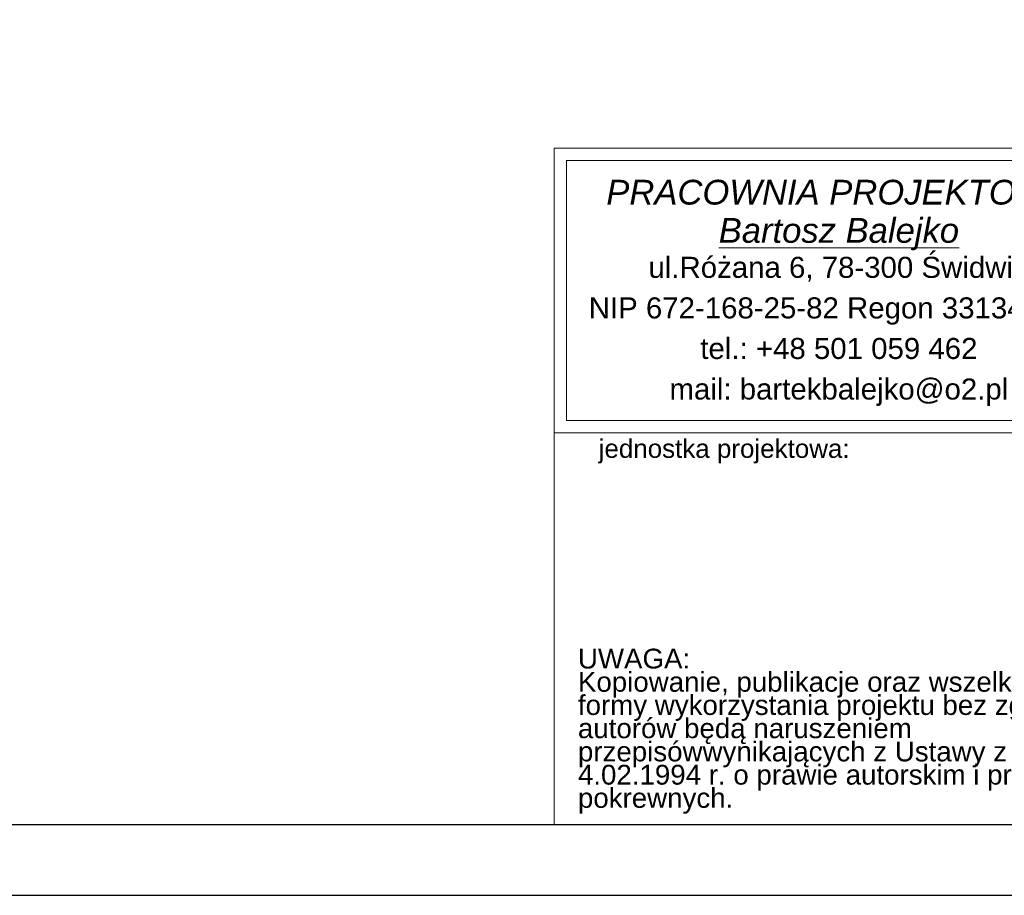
# Model space of a CAD drawing. Extents: x -220425 to -93252, y -20065 to 80294.
# Tile 49 of 103: x -181471 to -173012, y 21409 to 28935. Entities that reach past the tile are written whole.
import ezdxf

# ---------------------------------------------------------------- set-up
doc = ezdxf.new("R2010")
doc.units = 0
doc.header["$MEASUREMENT"] = 0
doc.set_wipeout_variables(frame=1)
for name, color, linetype, lineweight in [('#ks', 34, 'Continuous', 30), ('ARCH TABELA_Nr_Pióra__21', 7, 'Continuous', 9), ('ARCH TABELA_Nr_Pióra__7', 7, 'Continuous', 13), ('RAMKA', 255, 'Continuous', 35)]:
    doc.layers.add(name, color=color, linetype=linetype, lineweight=lineweight)
doc.layers.add('_TABELA', color=7, linetype='Continuous')
doc.layers.add('Drzwi ArchiCAD', color=7, linetype='Continuous')
doc.styles.add('GENERATED_STYLE_10', font='ariali.ttf')
doc.styles.add('GENERATED_STYLE_9', font='arial.ttf')

# ---------------------------------------------------------------- blocks, each defined once
blk = doc.blocks.new('A$C382C6C0C')
at = {"layer": '#ks', "color": 7, "lineweight": -3}
for p, q in [((0, -2848), (3890.49, -2848)), ((-248.51, -2909), (3951.49, -2909))]:
    blk.add_line(p, q, dxfattribs=at)
blk = doc.blocks.new('A$C689C700D')
at = {"layer": '#ks', "color": 1, "lineweight": 35, "xscale": 10, "yscale": 10, "zscale": 10}
blk.add_blockref('A$C382C6C0C', (-37652.8, 28364), dxfattribs=at)
blk = doc.blocks.new('A$C68A309A5')
at = {"layer": 'RAMKA'}
blk.add_blockref('A$C689C700D', (3210, -8270), dxfattribs=at)

msp = doc.modelspace()

# ---------------------------------------------------------------- linework, layer by layer
at = {"layer": 'ARCH TABELA_Nr_Pióra__21', "linetype": 'Continuous'}
for p, q in [((-176880.3, 27830.1), (-171986.6, 27830.1)), ((-176880.3, 22018.9), (-176880.3, 27830.1)), ((-176880.3, 27830.1), (-159380.3, 27830.1)), ((-176773.9, 25489.6), (-176773.9, 27723.7)), ((-176773.9, 27723.7), (-172093, 27723.7)), ((-176773.9, 25489.6), (-172093, 25489.6)), ((-176880.3, 25383.2), (-171986.6, 25383.2)), ((-176880.3, 22018.9), (-171986.6, 22018.9))]:
    msp.add_line(p, q, dxfattribs=at)

# ---------------------------------------------------------------- texts
at = {"layer": 'ARCH TABELA_Nr_Pióra__7', "linetype": 'Continuous', "insert": (-174433.5, 27558.7), "char_height": 212.766, "attachment_point": 2, "line_spacing_factor": 0.926719, "style": 'GENERATED_STYLE_10'}
msp.add_mtext('{PRACOWNIA PROJEKTOWA\\P\\LBartosz Balejko}', dxfattribs=at)
at = {"layer": 'ARCH TABELA_Nr_Pióra__7', "linetype": 'Continuous', "style": 'GENERATED_STYLE_9'}
for s, insert, char_height, width, attachment_point, line_spacing_factor in [('{ul.Różana 6, 78-300 Świdwin\\PNIP 672-168-25-82 Regon 331349321\\Ptel.: +48 501 059 462\\Pmail: bartekbalejko@o2.pl}', (-174433.5, 26896.8), 180.852, 4680.851, 2, 1.156383), ('{UWAGA:\\PKopiowanie, publikacje oraz wszelkie inne formy wykorzystania projektu bez zgody autorów będą naruszeniem przepisówwynikających z Ustawy z dnia 4.02.1994 r. o prawie autorskim i prawach pokrewnych.}', (-176675.2, 23528.6), 170.2128, 4483.408, 1, 0.703415)]:
    msp.add_mtext(s, dxfattribs=dict(at, insert=insert, char_height=char_height, width=width, attachment_point=attachment_point, line_spacing_factor=line_spacing_factor))
at = {"layer": 'ARCH TABELA_Nr_Pióra__7', "linetype": 'Continuous', "insert": (-176497.3, 25328.6), "char_height": 159.58, "attachment_point": 1, "style": 'GENERATED_STYLE_9'}
msp.add_mtext('{jednostka projektowa:}', dxfattribs=at)

# ---------------------------------------------------------------- wipeouts: each hides what was drawn before it
msp.add_wipeout([(-196054.9, 28935), (-180191.7, 28935), (-180191.7, 22018.9), (-196054.9, 22018.9)]).dxf.layer = 'Drzwi ArchiCAD'

# ---------------------------------------------------------------- next in the draw order: block references
at = {"layer": '_TABELA', "color": 7}
msp.add_blockref('A$C68A309A5', (-163842.4, 30404.9), dxfattribs=at)

doc.saveas('drawing.dxf')
